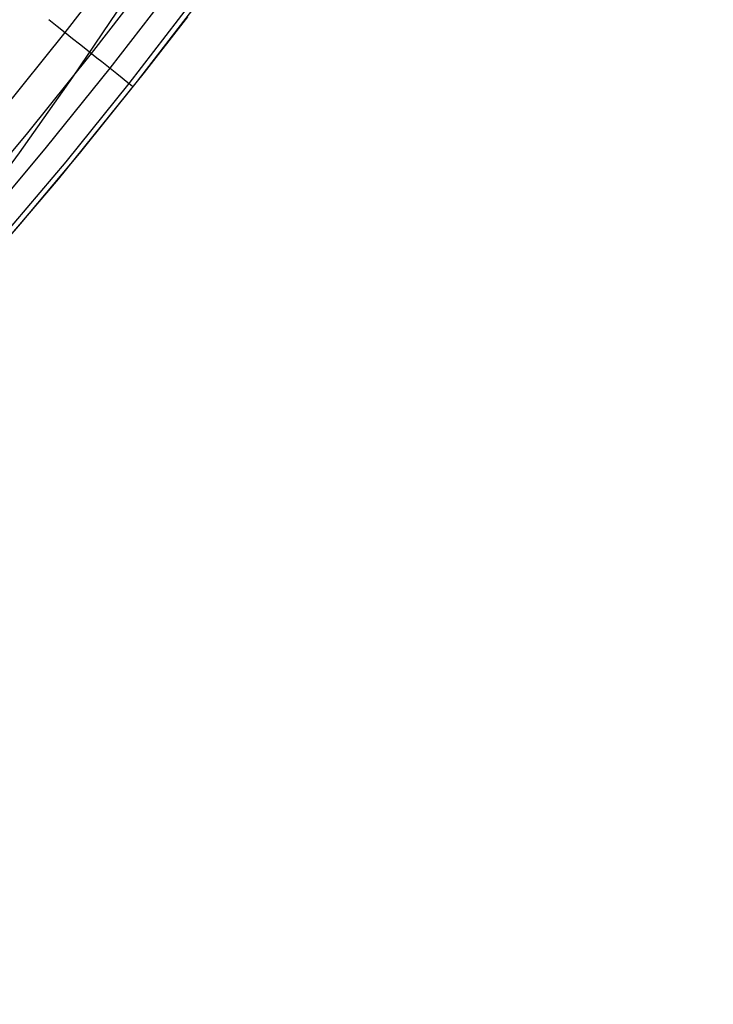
# Model space of a CAD drawing. Header units: millimetres. Extents: x -58 to 58, y -58 to 57.
# Tile 9 of 40: x -31 to -18, y 5 to 24. Entities that reach past the tile are written whole.
import ezdxf

# ---------------------------------------------------------------- set-up
doc = ezdxf.new("R2010")
doc.units = ezdxf.units.MM
doc.header["$MEASUREMENT"] = 0
doc.layers.add('Predefinito', color=5, linetype='Continuous')

msp = doc.modelspace()

# ---------------------------------------------------------------- linework, layer by layer
at = {"layer": 'Predefinito', "extrusion": (0.459919, 0.537098, 0.707107)}
for points in [[(50.868, 133.975), (50.178, 135.12), (49.511, 136.277), (48.868, 137.446), (48.249, 138.626), (47.653, 139.819), (47.082, 141.023), (46.534, 142.239), (46.011, 143.467), (45.512, 144.707), (45.037, 145.957), (44.589, 147.212), (44.166, 148.472), (43.769, 149.738), (43.396, 151.008), (43.048, 152.283), (42.723, 153.563), (42.143, 156.136), (41.65, 158.727), (41.239, 161.334), (40.905, 163.956), (40.642, 166.592), (40.443, 169.241), (40.302, 171.898), (40.211, 174.555), (40.149, 179.86), (40.182, 182.509), (40.269, 185.154), (40.419, 187.796), (40.642, 190.433), (40.947, 193.065), (41.134, 194.379), (41.345, 195.691), (41.581, 197.002), (41.844, 198.312), (42.135, 199.619), (42.453, 200.922), (42.798, 202.213), (43.171, 203.494), (43.572, 204.764), (44, 206.022), (44.457, 207.27), (44.942, 208.507), (45.456, 209.732), (45.998, 210.946), (46.567, 212.15), (47.165, 213.342), (47.79, 214.523), (48.443, 215.694)], [(44.755, 215.87), (44.15, 214.667), (43.573, 213.455), (43.022, 212.233), (42.498, 211.003), (42.001, 209.763), (41.531, 208.514), (41.087, 207.256), (40.67, 205.989), (40.279, 204.713), (39.913, 203.428), (39.574, 202.135), (39.259, 200.833), (38.969, 199.522), (38.704, 198.203), (38.462, 196.88), (38.245, 195.556), (37.879, 192.906), (37.598, 190.255), (37.392, 187.603), (37.255, 184.949), (37.176, 182.295), (37.149, 179.64), (37.215, 174.328), (37.307, 171.67), (37.446, 169.013), (37.641, 166.354), (37.898, 163.694), (38.223, 161.035), (38.621, 158.394), (39.095, 155.778), (39.648, 153.187), (40.284, 150.623), (41.006, 148.086), (41.399, 146.829), (41.815, 145.578), (42.253, 144.334), (42.714, 143.098), (43.199, 141.869), (43.706, 140.648), (44.237, 139.434), (44.792, 138.228), (45.371, 137.029), (45.973, 135.838), (46.6, 134.655), (47.251, 133.48)]]:
    msp.add_lwpolyline(points, dxfattribs=at)
at = {"layer": 'Predefinito', "extrusion": (3.47394e-06, 6.55532e-06, 1)}
msp.add_lwpolyline([(-40.058, 12.07), (-39.511, 12.544), (-38.868, 13.127), (-38.236, 13.724), (-37.616, 14.335), (-37.008, 14.96), (-36.412, 15.597), (-35.826, 16.246), (-34.685, 17.574), (-33.583, 18.938), (-32.512, 20.332), (-31.468, 21.749), (-30.451, 23.189), (-29.462, 24.65), (-28.506, 26.136), (-27.59, 27.651), (-26.719, 29.196), (-25.898, 30.771), (-25.508, 31.571), (-25.133, 32.379), (-24.772, 33.195), (-24.427, 34.019), (-24.097, 34.85), (-23.784, 35.689), (-23.488, 36.534), (-23.21, 37.386), (-22.948, 38.244), (-22.704, 39.109), (-22.478, 39.979), (-22.27, 40.855), (-22.08, 41.736), (-21.908, 42.622), (-21.754, 43.512), (-21.618, 44.405), (-21.5, 45.301), (-21.4, 46.2), (-21.317, 47.1), (-21.251, 48.002), (-21.202, 48.906), (-21.17, 49.812), (-21.154, 50.72), (-21.155, 51.629), (-21.201, 53.448)], dxfattribs=at)
at = {"layer": 'Predefinito'}
msp.add_lwpolyline([(-32.597, 19.067), (-31.45, 20.388), (-30.326, 21.735), (-29.215, 23.115), (-28.117, 24.541)], dxfattribs=at)
at = {"layer": 'Predefinito', "extrusion": (1, 0, 0)}
msp.add_lwpolyline([(21.735, 246.301), (21.735, 60)], dxfattribs=at)
at = {"layer": 'Predefinito'}
for points in [[(-41.187, 12.725, 46.333), (-40.491, 13.325, 46.245), (-39.806, 13.937, 46.163), (-39.083, 14.605, 46.081), (-38.371, 15.285, 46.006), (-36.98, 16.675, 45.877), (-35.633, 18.101, 45.774), (-34.325, 19.555, 45.696), (-33.054, 21.031, 45.641), (-31.813, 22.526, 45.608), (-30.597, 24.043, 45.597), (-29.405, 25.583, 45.608)], [(-40.799, 12.426, 48.643), (-40.086, 13.015, 48.569), (-39.385, 13.616, 48.5), (-38.647, 14.274, 48.432), (-37.922, 14.944, 48.369), (-37.21, 15.626, 48.312), (-36.51, 16.318, 48.261), (-35.146, 17.731, 48.175), (-33.828, 19.175, 48.11), (-32.551, 20.642, 48.065), (-31.307, 22.131, 48.038), (-30.092, 23.642, 48.029), (-28.904, 25.181, 48.038)], [(-40.517, 12.227, 50.953), (-39.792, 12.806, 50.894), (-39.081, 13.4, 50.839), (-38.332, 14.049, 50.785), (-37.598, 14.712, 50.735), (-36.877, 15.387, 50.69), (-36.171, 16.074, 50.649), (-34.797, 17.477, 50.582), (-33.473, 18.913, 50.531), (-32.194, 20.373, 50.495), (-30.95, 21.854, 50.474), (-29.738, 23.36, 50.467), (-28.553, 24.896, 50.474)], [(-40.193, 12.055, 55.53), (-39.457, 12.623, 55.501), (-38.734, 13.206, 55.474), (-37.976, 13.846, 55.448), (-37.234, 14.5, 55.424), (-36.507, 15.168, 55.402), (-35.795, 15.847, 55.383), (-34.416, 17.237, 55.351), (-33.092, 18.66, 55.327), (-31.817, 20.108, 55.31), (-30.58, 21.577, 55.3), (-29.375, 23.071, 55.297), (-28.199, 24.597, 55.3)], [(-28.265, 24.345, 60), (-29.086, 23.279, 60), (-30.733, 21.241, 60), (-32.435, 19.25, 59.999), (-33.307, 18.28, 59.999), (-34.197, 17.329, 60), (-35.107, 16.396, 60), (-36.04, 15.485, 60), (-37.002, 14.592, 60), (-37.989, 13.726, 60), (-39.011, 12.882, 60), (-40.058, 12.071, 60)], [(-30.909, 24.29, 44.398), (-30.748, 24.162, 44.996), (-30.597, 24.043, 45.597), (-30.456, 23.931, 46.202), (-30.325, 23.827, 46.81), (-30.203, 23.73, 47.419), (-30.092, 23.642, 48.029), (-29.99, 23.561, 48.639), (-29.898, 23.488, 49.249), (-29.738, 23.36, 50.467), (-29.609, 23.258, 51.682), (-29.508, 23.177, 52.893), (-29.431, 23.116, 54.098), (-29.375, 23.071, 55.297), (-29.314, 23.022, 57.669), (-29.299, 23.01, 60)]]:
    msp.add_polyline3d(points, dxfattribs=at)

doc.saveas('drawing.dxf')
